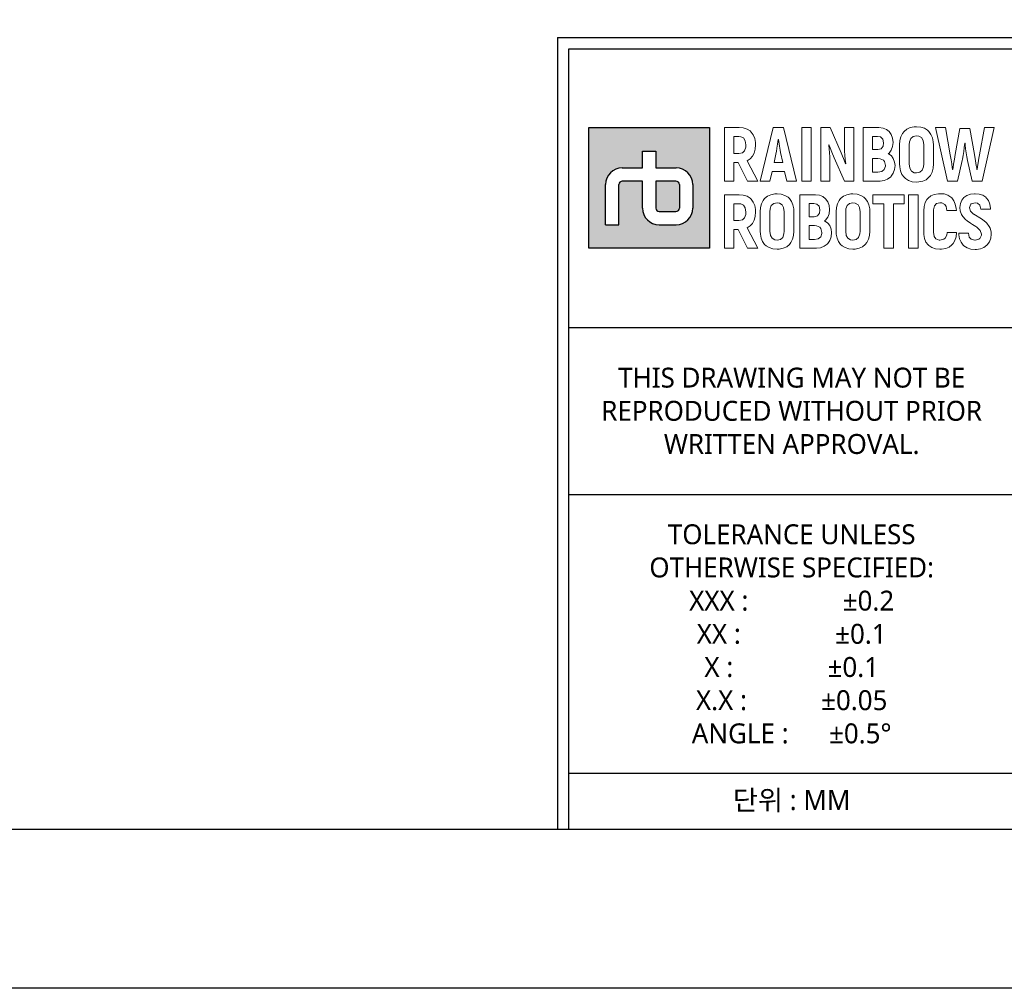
# Model space of a CAD drawing. Header units: millimetres. Extents: x 0 to 4378, y 0 to 2376.
# Tile 161 of 256: x 2167 to 2662, y 0 to 487. Entities that reach past the tile are written whole.
import ezdxf
from ezdxf.enums import TextEntityAlignment as Align

# ---------------------------------------------------------------- set-up
doc = ezdxf.new("R2010")
doc.units = ezdxf.units.MM
doc.header["$LTSCALE"] = 0.2
doc.layers.add('05_Section Line', color=3, linetype='Continuous')
doc.layers.add('09_Table Line', color=2, linetype='Continuous')
doc.layers.add('14_Mark', color=7, linetype='Continuous', true_color=0xe03c31)
doc.styles.add('Rainbow-5.0 Style', font='malgunsl.ttf')

# ---------------------------------------------------------------- blocks, each defined once
blk = doc.blocks.new('A$C869fea471123')
at = {"layer": '14_Mark'}
h = blk.add_hatch(color=256, dxfattribs=at)
h.dxf.hatch_style = 1
h.paths.add_polyline_path([(628.43, 108.24), (613.24, 108.24), (613.24, 93.05), (628.43, 93.05)])
h.paths.add_polyline_path([(626.32, 101.07), (626.32, 98.1, -0.414214), (624.22, 96), (622.09, 96, -0.414214), (619.99, 98.1), (619.99, 101.49), (617.46, 101.49, 0.414214), (617.04, 101.07), (617.04, 96), (615.35, 96), (615.35, 101.07, -0.414214), (617.45, 103.17), (619.99, 103.17), (619.99, 105.28), (621.68, 105.28), (621.68, 103.17), (624.22, 103.17, -0.414214)], flags=16)
h.paths.add_polyline_path([(624.63, 101.07), (624.63, 98.11, -0.414214), (624.21, 97.69), (622.1, 97.69, -0.414214), (621.68, 98.11), (621.68, 101.49), (624.21, 101.49, -0.414214)], flags=0)
h = blk.add_hatch(color=256, dxfattribs=at)
h.dxf.hatch_style = 1
h.paths.add_polyline_path([(624.63, 101.07, 0.414214), (624.21, 101.49), (621.68, 101.49), (621.68, 98.11, 0.414214), (622.1, 97.69), (624.21, 97.69, 0.414214), (624.63, 98.11)])
blk.add_lwpolyline([(0, 594), (841, 594), (841, 0), (0, 0)], close=True)
at = {"lineweight": 0}
for points in [[(632.14, 108.23), (630.29, 108.23), (630.29, 101.49), (631.47, 101.49), (631.47, 103.84), (632.01, 103.84)], [(633.93, 107.3), (633.68, 107.66), (633.53, 107.8), (633.14, 108.04), (632.67, 108.18), (632.14, 108.23)], [(637.73, 108.23), (636.45, 108.23), (634.8, 101.49), (636.03, 101.49), (636.3, 102.71), (637.87, 102.71)], [(637.87, 102.71), (638.15, 101.49), (639.38, 101.49), (637.73, 108.23)], [(643.59, 108.23), (642.41, 108.23), (642.41, 101.49), (643.57, 101.49), (643.57, 103.53), (643.57, 104.03), (643.55, 104.54), (643.52, 105.04), (643.49, 105.55), (643.43, 106.03), (643.46, 106.06)], [(645.53, 103.68), (645.48, 103.81), (645.28, 104.34), (645.16, 104.65), (644.99, 105.06), (643.59, 108.23)], [(645.39, 101.49), (646.56, 101.49), (646.56, 108.23)], [(646.56, 108.23), (645.39, 108.23), (645.39, 106.18), (645.4, 105.74), (645.42, 105.25), (645.45, 104.75), (645.5, 104.23), (645.56, 103.71), (645.53, 103.68)], [(649.73, 108.23), (647.76, 108.23), (647.76, 101.49), (649.79, 101.49), (649.89, 101.49), (650.4, 101.57), (650.83, 101.74), (651.22, 102.03), (651.28, 102.1), (651.54, 102.49)], [(651.29, 107.34), (651.02, 107.72), (650.69, 107.99), (650.25, 108.17), (649.73, 108.23)], [(654.46, 108.34), (654.17, 108.33), (653.68, 108.23), (653.25, 108.04), (652.9, 107.74), (652.71, 107.5), (652.5, 107.08), (652.37, 106.61), (652.34, 106.06), (652.34, 103.66), (652.35, 103.28), (652.46, 102.78), (652.63, 102.34)], [(656.28, 107.37), (656.02, 107.74), (655.84, 107.9), (655.45, 108.15), (654.99, 108.3), (654.46, 108.34)], [(658.09, 108.23), (656.86, 108.23), (658.37, 101.49)], [(658.99, 102.97), (658.95, 103.22), (658.89, 103.66), (658.8, 104.19), (658.69, 104.81), (658.09, 108.23)], [(661.16, 108.13), (659.91, 108.13), (659.32, 104.83), (659.22, 104.24), (659.12, 103.61), (659.05, 103.19), (659.02, 102.97), (658.99, 102.97)], [(662.05, 102.97), (662.03, 103.11), (661.97, 103.48), (661.88, 104.05), (661.76, 104.83), (661.16, 108.13)], [(661.44, 101.49), (662.7, 101.49), (664.21, 108.23)], [(664.21, 108.23), (662.99, 108.23), (662.38, 104.81), (662.3, 104.37), (662.2, 103.81), (662.14, 103.35), (662.09, 102.97), (662.05, 102.97)], [(632.13, 107.11), (632.35, 107.08), (632.71, 106.92), (632.93, 106.57), (633.01, 106.05), (632.98, 105.76), (632.84, 105.32), (632.56, 105.05), (632.13, 104.96), (631.47, 104.96)], [(631.47, 104.96), (631.47, 107.11), (632.13, 107.11)], [(633.84, 104.62), (634.05, 105.02), (634.17, 105.5), (634.21, 106.05), (634.2, 106.36), (634.11, 106.86), (633.93, 107.3)], [(636.54, 103.84), (636.81, 105.09), (636.84, 105.21), (636.91, 105.65), (636.99, 106.16), (637.07, 106.75), (637.1, 106.75)], [(637.1, 106.75), (637.14, 106.5), (637.23, 105.88), (637.31, 105.41), (637.37, 105.09), (637.64, 103.84), (636.54, 103.84)], [(649.55, 107.11), (649.93, 107.05), (650.22, 106.78), (650.31, 106.3), (650.25, 105.88), (650.01, 105.57), (649.59, 105.46), (648.94, 105.46)], [(648.94, 105.46), (648.94, 107.11), (649.55, 107.11)], [(651.28, 105.39), (651.45, 105.83), (651.51, 106.36), (651.51, 106.37), (651.45, 106.89), (651.29, 107.34)], [(652.63, 102.34), (652.9, 101.98), (653.07, 101.81), (653.46, 101.57), (653.93, 101.42), (654.46, 101.38), (654.75, 101.39), (655.24, 101.49), (655.66, 101.68), (656.02, 101.98), (656.21, 102.22), (656.41, 102.63), (656.54, 103.11), (656.58, 103.66), (656.58, 106.06), (656.56, 106.44), (656.46, 106.94), (656.28, 107.37)], [(654.46, 102.52), (654.16, 102.55), (653.83, 102.75), (653.63, 103.12), (653.55, 103.66), (653.55, 106.06), (653.58, 106.44), (653.74, 106.86), (654.03, 107.11), (654.46, 107.2)], [(654.46, 107.2), (654.75, 107.17), (655.09, 106.97), (655.29, 106.6), (655.36, 106.06), (655.36, 103.66), (655.33, 103.29), (655.17, 102.86), (654.89, 102.61), (654.46, 102.52)], [(643.46, 106.06), (643.49, 105.99), (643.6, 105.68), (643.8, 105.15), (644.09, 104.42), (645.39, 101.49)], [(651.53, 104.35), (651.3, 104.66), (650.89, 104.95), (651, 105.03), (651.28, 105.39)], [(658.37, 101.49), (659.63, 101.49), (660.19, 104.08), (660.23, 104.26), (660.33, 104.73), (660.4, 105.21), (660.47, 105.73), (660.53, 106.27), (660.56, 106.27)], [(660.56, 106.27), (660.58, 106.07), (660.63, 105.56), (660.69, 105.06), (660.78, 104.57), (660.88, 104.08), (661.44, 101.49)], [(632.01, 103.84), (633.21, 101.49), (634.52, 101.49), (633.15, 104.05)], [(633.15, 104.05), (633.17, 104.06), (633.54, 104.3), (633.84, 104.62)], [(649.6, 104.35), (649.88, 104.32), (650.3, 104.13), (650.43, 103.95), (650.54, 103.46), (650.54, 103.36), (650.41, 102.94), (650.1, 102.69), (649.6, 102.61), (648.94, 102.61)], [(648.94, 102.61), (648.94, 104.35), (649.6, 104.35)], [(651.54, 102.49), (651.7, 102.94), (651.76, 103.46), (651.7, 103.89), (651.53, 104.35)], [(632.14, 99.79), (630.29, 99.79), (630.29, 93.05), (631.47, 93.05), (631.47, 95.4), (632.01, 95.4)], [(633.93, 98.86), (633.68, 99.22), (633.53, 99.36), (633.14, 99.6), (632.67, 99.74), (632.14, 99.79)], [(636.92, 99.91), (636.64, 99.89), (636.14, 99.79), (635.72, 99.6), (635.36, 99.3), (635.17, 99.06), (634.96, 98.65), (634.84, 98.17), (634.8, 97.62), (634.8, 95.21), (634.82, 94.83), (634.91, 94.34), (635.1, 93.9)], [(638.74, 98.93), (638.48, 99.3), (638.3, 99.46), (637.91, 99.71), (637.45, 99.86), (636.92, 99.91)], [(641.74, 99.79), (639.77, 99.79), (639.77, 93.05), (641.9, 93.05), (642.4, 93.12), (642.85, 93.3), (643.22, 93.59), (643.29, 93.66), (643.55, 94.04)], [(643.3, 98.9), (643.03, 99.28), (642.69, 99.55), (642.26, 99.73), (641.74, 99.79)], [(646.47, 99.91), (646.18, 99.89), (645.69, 99.79), (645.26, 99.6), (644.91, 99.3), (644.72, 99.06), (644.51, 98.65), (644.39, 98.17), (644.34, 97.62), (644.34, 95.21), (644.36, 94.83), (644.46, 94.34), (644.64, 93.9)], [(648.29, 98.93), (648.02, 99.3), (647.85, 99.46), (647.46, 99.71), (647, 99.86), (646.47, 99.91)], [(657.39, 99.92), (657.21, 99.92), (656.7, 99.83), (656.26, 99.65), (655.91, 99.37), (655.76, 99.19), (655.54, 98.79)], [(657.38, 98.78), (657.63, 98.76), (658.04, 98.54), (658.18, 98.32), (658.29, 97.79), (659.47, 97.79), (659.45, 98.07), (659.34, 98.58), (659.16, 99.02), (658.89, 99.38), (658.78, 99.49), (658.39, 99.73), (657.93, 99.88), (657.39, 99.92)], [(661.82, 99.92), (661.77, 99.92), (661.25, 99.86), (660.8, 99.7), (660.43, 99.44), (660.16, 99.11), (659.98, 98.68), (659.91, 98.17), (659.95, 97.77), (660.12, 97.31), (660.28, 97.03), (660.62, 96.67), (660.84, 96.49), (661.26, 96.19), (661.51, 96.04), (661.92, 95.78), (662.06, 95.69), (662.42, 95.35), (662.47, 95.27), (662.62, 94.82), (662.62, 94.71), (662.42, 94.28), (662.31, 94.19), (661.82, 94.07)], [(663.51, 99.04), (663.24, 99.41), (663.18, 99.46), (662.8, 99.72), (662.35, 99.87), (661.82, 99.92)], [(632.13, 98.66), (632.35, 98.64), (632.71, 98.47), (632.93, 98.12), (633.01, 97.6), (632.98, 97.31), (632.84, 96.88), (632.56, 96.61), (632.13, 96.53), (631.47, 96.53)], [(631.47, 96.53), (631.47, 98.66), (632.13, 98.66)], [(633.84, 96.18), (634.05, 96.58), (634.17, 97.06), (634.21, 97.62), (634.2, 97.91), (634.11, 98.42), (633.93, 98.86)], [(635.1, 93.9), (635.36, 93.54), (635.54, 93.37), (635.93, 93.13), (636.39, 92.98), (636.92, 92.93), (637.2, 92.94), (637.7, 93.05), (638.13, 93.24), (638.48, 93.54), (638.66, 93.78), (638.88, 94.19), (638.99, 94.67), (639.04, 95.21), (639.04, 97.62), (639.02, 98), (638.92, 98.5), (638.74, 98.93)], [(636.92, 94.08), (636.62, 94.12), (636.29, 94.32), (636.08, 94.68), (636.02, 95.21), (636.02, 97.62), (636.05, 98), (636.2, 98.42), (636.5, 98.68), (636.92, 98.76)], [(636.92, 98.76), (637.21, 98.72), (637.55, 98.53), (637.75, 98.16), (637.82, 97.62), (637.82, 95.21), (637.79, 94.85), (637.63, 94.42), (637.34, 94.16), (636.92, 94.08)], [(641.56, 98.67), (641.93, 98.6), (642.22, 98.34), (642.32, 97.87), (642.26, 97.45), (642.02, 97.12), (641.59, 97.02), (640.95, 97.02)], [(640.95, 97.02), (640.95, 98.67), (641.56, 98.67)], [(643.29, 96.95), (643.46, 97.39), (643.52, 97.91), (643.52, 97.93), (643.46, 98.45), (643.3, 98.9)], [(644.64, 93.9), (644.91, 93.54), (645.09, 93.37), (645.48, 93.13), (645.94, 92.98), (646.47, 92.93), (646.75, 92.94), (647.24, 93.05), (647.67, 93.24), (648.02, 93.54), (648.22, 93.78), (648.42, 94.19), (648.55, 94.67), (648.58, 95.21), (648.58, 97.62), (648.57, 98), (648.47, 98.5), (648.29, 98.93)], [(646.47, 94.08), (646.17, 94.12), (645.84, 94.32), (645.63, 94.68), (645.56, 95.21), (645.56, 97.62), (645.59, 98), (645.75, 98.42), (646.04, 98.68), (646.47, 98.76)], [(646.47, 98.76), (646.76, 98.72), (647.1, 98.53), (647.3, 98.16), (647.36, 97.62), (647.36, 95.21), (647.34, 94.85), (647.18, 94.42), (646.89, 94.16), (646.47, 94.08)], [(655.54, 98.79), (655.42, 98.32), (655.37, 97.77), (655.37, 95.07), (655.38, 94.79), (655.47, 94.28), (655.64, 93.84), (655.91, 93.49), (656.02, 93.39), (656.4, 93.14), (656.86, 92.98), (657.39, 92.93), (657.62, 92.94), (658.13, 93.03), (658.56, 93.2), (658.92, 93.48), (659.06, 93.64), (659.29, 94.04)], [(657.39, 94.08), (657.29, 94.08), (656.9, 94.22), (656.67, 94.55), (656.59, 95.07), (656.59, 97.9), (656.71, 98.39), (656.97, 98.68), (657.38, 98.78)], [(663.62, 93.87), (663.8, 94.31), (663.86, 94.81), (663.84, 95.13), (663.71, 95.6), (663.61, 95.8), (663.32, 96.19), (663.17, 96.33), (662.78, 96.64), (662.63, 96.75), (662.2, 97), (662.08, 97.07), (661.66, 97.34), (661.63, 97.36), (661.26, 97.7), (661.11, 98.15), (661.12, 98.18), (661.31, 98.6), (661.35, 98.64), (661.82, 98.78)], [(661.82, 98.78), (662.15, 98.72), (662.44, 98.46), (662.55, 97.98), (663.76, 97.98), (663.75, 98.07), (663.68, 98.6), (663.51, 99.04)], [(643.54, 95.91), (643.3, 96.22), (642.9, 96.5), (643, 96.59), (643.29, 96.95)], [(632.01, 95.4), (633.21, 93.05), (634.52, 93.05), (633.15, 95.61)], [(633.15, 95.61), (633.17, 95.62), (633.54, 95.86), (633.84, 96.18)], [(641.61, 95.91), (641.9, 95.88), (642.31, 95.69), (642.44, 95.52), (642.55, 95.02), (642.54, 94.91), (642.42, 94.5), (642.11, 94.25), (641.62, 94.17), (640.95, 94.17)], [(640.95, 94.17), (640.95, 95.91), (641.61, 95.91)], [(643.55, 94.04), (643.71, 94.5), (643.76, 95.02), (643.71, 95.46), (643.54, 95.91)], [(659.5, 95.05), (658.31, 95.05), (658.26, 94.71), (658.05, 94.32), (657.88, 94.19), (657.39, 94.08)], [(659.29, 94.04), (659.43, 94.5), (659.5, 95.05)], [(660.98, 94.96), (659.78, 94.96), (659.78, 94.76), (659.87, 94.25), (660.06, 93.81), (660.34, 93.45), (660.43, 93.36), (660.82, 93.11), (661.28, 92.96), (661.82, 92.92), (661.99, 92.92), (662.5, 93), (662.94, 93.17), (663.31, 93.45), (663.33, 93.48), (663.62, 93.87)], [(661.82, 94.07), (661.79, 94.07), (661.35, 94.18), (661.08, 94.47), (660.98, 94.96)]]:
    blk.add_lwpolyline(points, dxfattribs=at)
for points in [[(640.03, 108.23), (641.21, 108.23), (641.21, 101.49), (640.03, 101.49), (640.03, 108.23)], [(652.9, 99.79), (648.98, 99.79), (648.98, 98.66), (650.33, 98.66), (650.33, 93.05), (651.55, 93.05), (651.55, 98.66), (652.9, 98.66)], [(653.46, 99.79), (654.65, 99.79), (654.65, 93.05), (653.46, 93.05), (653.46, 99.79)]]:
    blk.add_lwpolyline(points, close=True, dxfattribs=at)
at = {"layer": '05_Section Line', "linetype": 'Continuous'}
for q in [(820.98, 119.54), (609.32, 20.02)]:
    blk.add_line((609.32, 119.54), q, dxfattribs=at)
blk.add_lwpolyline([(820.98, 20.02), (820.98, 574.68), (20.02, 574.68), (20.02, 20.02)], close=True, dxfattribs=at)
at = {"layer": '09_Table Line'}
for p, q in [((610.73, 83.1), (610.73, 118.14)), ((610.73, 118.14), (666.79, 118.14)), ((610.73, 83.1), (666.79, 83.1)), ((610.73, 62.07), (610.73, 83.1)), ((666.79, 62.07), (610.73, 62.07)), ((610.73, 46.89), (610.73, 62.07)), ((610.73, 20.02), (610.73, 46.89)), ((666.79, 27.03), (610.73, 27.03)), ((610.73, 20.02), (666.79, 20.02))]:
    blk.add_line(p, q, dxfattribs=at)
at = {"layer": '14_Mark'}
for p, q in [((619.99, 103.17), (619.99, 105.28)), ((619.99, 105.28), (621.68, 105.28)), ((621.68, 105.28), (621.68, 103.17)), ((617.45, 103.17), (619.99, 103.17)), ((621.68, 103.17), (624.22, 103.17)), ((615.35, 96), (615.35, 101.07)), ((617.04, 96), (617.04, 101.07)), ((619.99, 101.49), (617.46, 101.49)), ((619.99, 98.1), (619.99, 101.49)), ((624.21, 101.49), (621.68, 101.49)), ((621.68, 101.49), (621.68, 98.11)), ((624.63, 101.07), (624.63, 98.11)), ((626.32, 101.07), (626.32, 98.1)), ((622.1, 97.69), (624.21, 97.69)), ((615.35, 96), (617.04, 96)), ((622.09, 96), (624.22, 96))]:
    blk.add_line(p, q, dxfattribs=at)
blk.add_lwpolyline([(613.24, 108.24), (628.43, 108.24), (628.43, 93.05), (613.24, 93.05)], close=True, dxfattribs=at)
for centre, radius, start, end in [((617.45, 101.07), 2.1, 90, 180), ((624.22, 101.07), 2.1, 0, 90), ((617.46, 101.07), 0.42, 90, 180), ((624.21, 101.07), 0.42, 0, 90), ((622.09, 98.1), 2.1, 180, 270), ((622.1, 98.11), 0.42, 180, 270), ((624.21, 98.11), 0.42, 270, 0), ((624.22, 98.1), 2.1, 270, 0)]:
    blk.add_arc(centre, radius, start, end, dxfattribs=at)
at = {"color": 2, "linetype": 'Continuous', "char_height": 2.503, "width": 56.0667, "attachment_point": 5, "style": 'Rainbow-5.0 Style'}
for s, insert in [('{\\C256;THIS DRAWING MAY NOT BE \\PREPRODUCED WITHOUT PRIOR \\PWRITTEN APPROVAL.}', (638.76, 72.59)), ('{\\C256;TOLERANCE UNLESS \\POTHERWISE SPECIFIED:\\PXXX :              %%P0.2\\PXX :              %%P0.1  \\PX :              %%P0.1\\PX.X :           %%P0.05\\PANGLE :      %%P0.5%%D}', (638.76, 44.55)), ('{\\C256;단위 : MM}', (638.76, 23.53))]:
    blk.add_mtext(s, dxfattribs=dict(at, insert=insert))
at = {"linetype": 'Continuous', "style": 'Rainbow-5.0 Style'}
for tag, p in [('PART_NAME', (743.88, 109.38)), ('DRAWING_NO', (729.87, 91.86)), ('REV', (803.46, 91.86)), ('제도', (768.41, 74.2)), ('DATE_1', (803.46, 74.2)), ('SCALE', (680.81, 69.08)), ('MATERIAL', (722.86, 69.08)), ('검도', (768.41, 60.18)), ('DATE_2', (803.46, 60.18)), ('승인', (768.41, 46.17)), ('DATE_3', (803.46, 46.17)), ('REFERENCE', (722.86, 41.05)), ('PAGE', (768.41, 32.29))]:
    blk.add_attdef(tag, text='', height=5.01, dxfattribs=at).set_placement(p, align=Align.MIDDLE_CENTER)

msp = doc.modelspace()

# ---------------------------------------------------------------- block references
at = {"xscale": 4, "yscale": 4, "zscale": 4}
msp.add_blockref('A$C869fea471123', (0, 0), dxfattribs=at)

doc.saveas('drawing.dxf')
